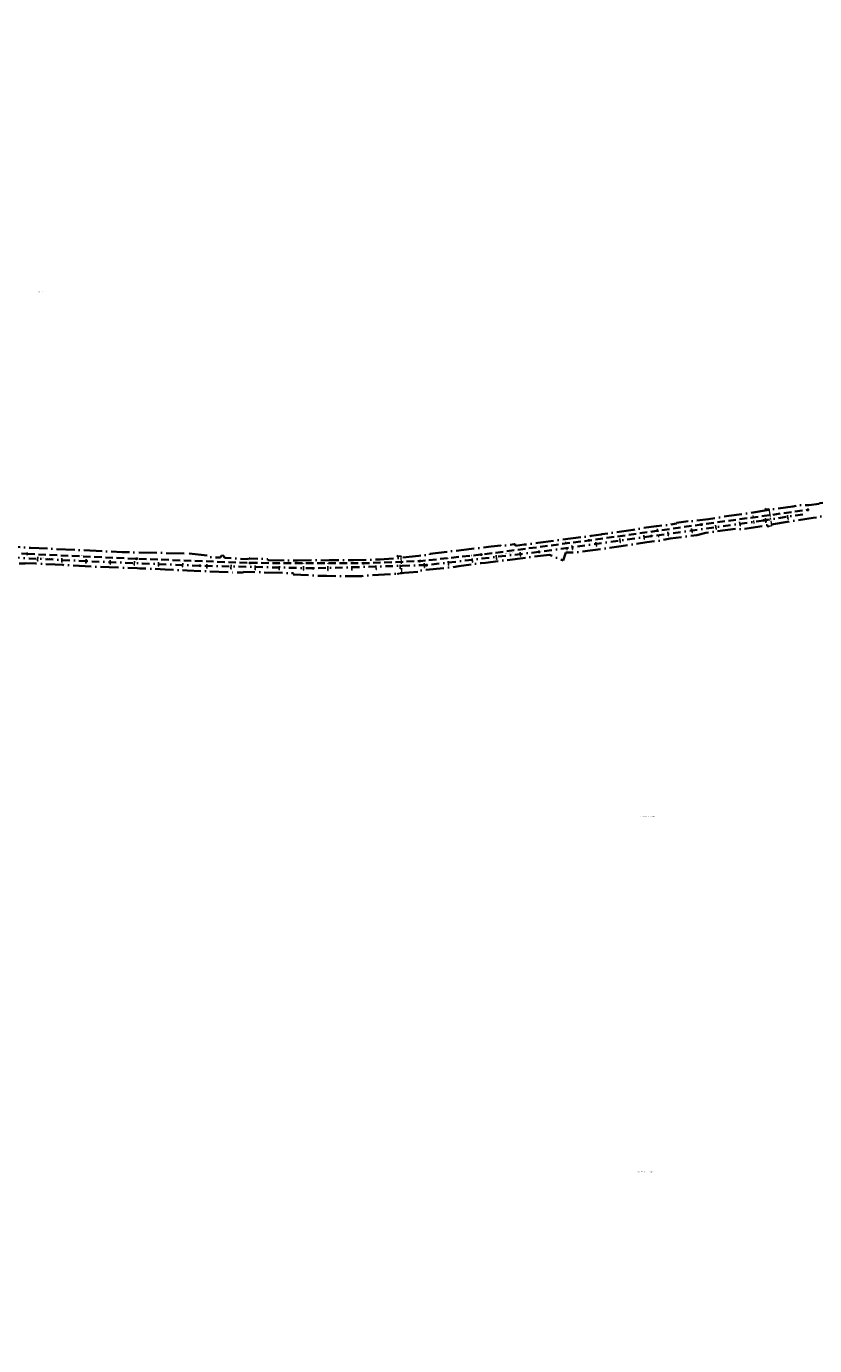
# Model space of a CAD drawing. Header units: metres. Extents: x 0 to 137602, y 0 to 467030.
# Tile 6 of 23: x 133835 to 134356, y 466000 to 466873. Entities that reach past the tile are written whole.
import ezdxf
from ezdxf import colors
from ezdxf.entities.mleader import LeaderData, LeaderLine
from ezdxf.enums import TextEntityAlignment as Align
from ezdxf.math import Vec2, Vec3

# ---------------------------------------------------------------- set-up
doc = ezdxf.new("R2010")
doc.units = ezdxf.units.M
for name, pattern in [('RI-HWA', [7.4, 5, -2.4]), ('RI-HWA_KOLKAANSLUITING', [4.3, 2.5, -1.8]), ('RI-VWA', [11, 5, -3, 0, -3]), ('XX-CENTER', [8, 5, -1, 1, -1]), ('XX-HIDDEN', [4, 2, -2]), ('XX-PROJECTGRENS', [18, 12, -3, 0, -3])]:
    doc.linetypes.add(name, pattern=pattern)
for name, color, linetype, lineweight in [('N-WE-KG-GRENS_PROJECT-G', 7, 'XX-PROJECTGRENS', 35), ('N-WE-KL-ET_LS_OV_LICHTMAST-S', 190, 'Continuous', 25), ('N-WE-OG-BEBOUWING_STRAATNAAM-T25', 7, 'Continuous', 25), ('N-WE-VH-VERHARDING-T18', 10, 'Continuous', 18), ('X-XX-AL-VERWIJZING-S', 7, 'Continuous', 25), ('X-XX-AL-VERWIJZING_DOORSNEDE-G', 7, 'XX-CENTER', 18)]:
    doc.layers.add(name, color=color, linetype=linetype, lineweight=lineweight)
for name, color, linetype, lineweight, true_color in [('N-WE-RI-HWA_KOLKAANSLUITING-G', 150, 'RI-HWA_KOLKAANSLUITING', 25, 0x007fff), ('N-WE-RI-HWA_RIOOLPUT_INSPECTIEPUT_BETON-S', 150, 'Continuous', 25, 0x007fff), ('N-WE-RI-HWA_STROOMRICHTING-S', 150, 'Continuous', 25, 0x007fff), ('N-WE-RI-HWA_TRANSPORTLEIDING-G', 150, 'RI-HWA', 35, 0x007fff), ('N-WE-RI-VWA-G', 20, 'RI-VWA', 35, 0xff3f00), ('N-WE-RI-VWA_RIOOLPUT_INSPECTIEPUT-S', 20, 'Continuous', 25, 0xff3f00), ('N-WE-RI-VWA_STROOMRICHTING-S', 20, 'Continuous', 25, 0xff3f00), ('N-WE-VH-HELLINGBAAN-G', 30, 'XX-HIDDEN', 18, 0xff7f00)]:
    doc.layers.add(name, color=color, linetype=linetype, lineweight=lineweight, true_color=true_color)
doc.layers.add('X-XX-AL-HULPLIJN-G', color=30, linetype='Continuous', lineweight=18, plot=False)
doc.styles.add('NLCS-ISO', font='NLCS-ISO.ttf')
doc.styles.add('NLCS-ISO-M200-T18', font='NLCS-ISO.ttf', dxfattribs={"height": 0.36})
doc.styles.add('NLCS-ISO-M200-T25', font='NLCS-ISO.ttf', dxfattribs={"height": 0.5})

# ---------------------------------------------------------------- blocks, each defined once
blk = doc.blocks.new('SAL-VERWIJZING_DOORSNEDE_LINKS-SO')
for p, q in [((-9, 2), (-14, 0)), ((-14, 0), (-9, -2)), ((-9, -2), (-9, 2)), ((0, 0), (-9, 0))]:
    blk.add_line(p, q)
at = {"lineweight": 50, "style": 'NLCS-ISO'}
blk.add_attdef('...', text='', height=5, dxfattribs=at).set_placement((0, 0.5), align=Align.MIDDLE_LEFT)
blk = doc.blocks.new('N-SRI-PUT_BETON-SO')
blk.add_hatch(color=256).paths.add_polyline_path([(1.4, 1.4, 0.664858), (-2, 0), (-2, 0, 0.196534), (-1.4, -1.4)])
at = {"lineweight": -3, "flags": 128}
blk.add_lwpolyline([(2, -2), (2, 2), (-2, 2), (-2, -2)], close=True, dxfattribs=at)
at = {"lineweight": -3}
blk.add_circle((0, 0), 2, dxfattribs=at)
blk = doc.blocks.new('*U378')
at = {"ltscale": 0.1, "char_height": 1.8, "style": 'NLCS-ISO'}
for s, insert, attachment_point in [('-2.46', (-178, 0.6), 7), ('%%C600', (0, 1.2), 8), ('-2.46', (178, 0.6), 9)]:
    blk.add_mtext_dynamic_manual_height_columns(s, width=10.634, gutter_width=1.8, heights=[0], dxfattribs=dict(at, insert=insert, attachment_point=attachment_point))
blk = doc.blocks.new('*U379')
at = {"ltscale": 0.1, "char_height": 1.8, "style": 'NLCS-ISO'}
for s, insert, attachment_point in [('-2.46', (-184.2, 0.6), 7), ('%%C600', (0, 1.2), 8), ('-2.46', (184.2, 0.6), 9)]:
    blk.add_mtext_dynamic_manual_height_columns(s, width=10.634, gutter_width=1.8, heights=[0], dxfattribs=dict(at, insert=insert, attachment_point=attachment_point))
blk = doc.blocks.new('*U380')
at = {"ltscale": 0.1, "char_height": 1.8, "style": 'NLCS-ISO'}
for s, insert, attachment_point in [('-2.46', (-184.2, 0.6), 7), ('%%C600', (0, 1.2), 8), ('-2.46', (183.1, 0.6), 9)]:
    blk.add_mtext_dynamic_manual_height_columns(s, width=10.634, gutter_width=1.8, heights=[0], dxfattribs=dict(at, insert=insert, attachment_point=attachment_point))
blk = doc.blocks.new('*U381')
at = {"ltscale": 0.1, "char_height": 1.8, "style": 'NLCS-ISO'}
for s, insert, attachment_point in [('-2.46', (-89.4, 0.6), 7), ('%%C600', (0, 1.2), 8), ('-2.46', (89.4, 0.6), 9)]:
    blk.add_mtext_dynamic_manual_height_columns(s, width=10.634, gutter_width=1.8, heights=[0], dxfattribs=dict(at, insert=insert, attachment_point=attachment_point))
blk = doc.blocks.new('*U170')
at = {"ltscale": 0.1}
blk.add_hatch(color=256, dxfattribs=at).paths.add_polyline_path([(2.5, 0), (-2.5, -0.8), (-2.5, 0.8)])
at = {"ltscale": 0.1, "flags": 128}
blk.add_lwpolyline([(2.5, 0), (-2.5, -0.8), (-2.5, 0.8)], close=True, dxfattribs=at)
at = {"ltscale": 0.1, "style": 'NLCS-ISO'}
for tag, p in [('BOBL', (-56.5, 0)), ('MAT', (-1, 0.5))]:
    blk.add_attdef(tag, text='', height=1.8, dxfattribs=at).set_placement(p, align=Align.BOTTOM_RIGHT)
for tag, p in [('DIA', (1, 0.5)), ('BOBR', (56.8, 0))]:
    blk.add_attdef(tag, text='', height=1.8, dxfattribs=at).set_placement(p, align=Align.BOTTOM_LEFT)
blk.add_attdef('JVA', text='', height=1.8, dxfattribs=at).set_placement((0, -1), align=Align.TOP_CENTER)
blk = doc.blocks.new('*U175')
at = {"ltscale": 0.1}
blk.add_hatch(color=256, dxfattribs=at).paths.add_polyline_path([(2.5, 0), (-2.5, -0.8), (-2.5, 0.8)])
at = {"ltscale": 0.1, "flags": 128}
blk.add_lwpolyline([(2.5, 0), (-2.5, -0.8), (-2.5, 0.8)], close=True, dxfattribs=at)
at = {"ltscale": 0.1, "style": 'NLCS-ISO'}
for tag, p in [('BOBL', (-179.7, 0)), ('MAT', (-1, 0.5))]:
    blk.add_attdef(tag, text='', height=1.8, dxfattribs=at).set_placement(p, align=Align.BOTTOM_RIGHT)
for tag, p in [('DIA', (1, 0.5)), ('BOBR', (178.2, 0))]:
    blk.add_attdef(tag, text='', height=1.8, dxfattribs=at).set_placement(p, align=Align.BOTTOM_LEFT)
blk.add_attdef('JVA', text='', height=1.8, dxfattribs=at).set_placement((0, -1), align=Align.TOP_CENTER)
blk = doc.blocks.new('*U177')
at = {"ltscale": 0.1}
blk.add_hatch(color=256, dxfattribs=at).paths.add_polyline_path([(2.5, 0), (-2.5, -0.8), (-2.5, 0.8)])
at = {"ltscale": 0.1, "flags": 128}
blk.add_lwpolyline([(2.5, 0), (-2.5, -0.8), (-2.5, 0.8)], close=True, dxfattribs=at)
at = {"ltscale": 0.1, "style": 'NLCS-ISO'}
for tag, p in [('BOBL', (-178.8, 0)), ('MAT', (-1, 0.5))]:
    blk.add_attdef(tag, text='', height=1.8, dxfattribs=at).set_placement(p, align=Align.BOTTOM_RIGHT)
for tag, p in [('DIA', (1, 0.5)), ('BOBR', (179.1, 0))]:
    blk.add_attdef(tag, text='', height=1.8, dxfattribs=at).set_placement(p, align=Align.BOTTOM_LEFT)
blk.add_attdef('JVA', text='', height=1.8, dxfattribs=at).set_placement((0, -1), align=Align.TOP_CENTER)
blk = doc.blocks.new('*U236')
at = {"layer": 'X-XX-AL-HULPLIJN-G', "color": 6, "linetype": 'XX-HIDDEN'}
blk.add_lwpolyline([(0.01, -2.9), (0.01, 2.6)], dxfattribs=at)
blk = doc.blocks.new('*U237')
at = {"layer": 'N-WE-KL-ET_LS_OV_LICHTMAST-S', "color": 0, "linetype": 'ByBlock', "lineweight": -2, "transparency": 16777216}
for p, rotation in [((134315.51, 466546.73), 7.978151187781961), ((134191.73, 466529.27), 7.821469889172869)]:
    blk.add_blockref('*U236', p, dxfattribs=dict(at, rotation=rotation))

msp = doc.modelspace()

# ---------------------------------------------------------------- linework, layer by layer
at = {"layer": 'N-WE-KG-GRENS_PROJECT-G', "flags": 128}
msp.add_lwpolyline([(133942.152, 466524.013), (133955.533, 466522.507), (133956.145, 466521.626), (133962.811, 466521.355), (133963.543, 466522.67), (133965.054, 466522.563), (133965.551, 466521.193), (133981.5, 466520.334), (133981.565, 466520.896), (133982.028, 466520.86), (133994.134, 466520.33), (133994.151, 466519.671), (134009.067, 466519.478), (134013.911, 466519.512), (134027.732, 466519.636), (134028.693, 466519.554), (134034.796, 466519.611), (134050.86, 466519.659), (134068.501, 466520.152), (134071.254, 466520.237), (134077.26, 466520.692), (134094.041, 466522.635), (134101.385, 466523.282), (134101.428, 466523.91), (134128.995, 466527.092), (134141.938, 466528.627), (134148.421, 466529.392), (134148.476, 466529.087), (134157.108, 466530.24), (134157.762, 466530.339), (134157.953, 466529.076), (134163.706, 466529.946), (134172.69, 466531.055), (134201.838, 466535.069), (134202.197, 466534.878), (134203.304, 466535.042), (134208.161, 466535.722), (134214.682, 466536.673), (134215.15, 466536.846), (134235.766, 466539.754), (134239.587, 466540.449), (134251.117, 466542.218), (134251.536, 466542.09), (134264.479, 466543.833), (134264.487, 466544.317), (134273.56, 466545.641), (134273.608, 466545.287), (134285.679, 466546.863), (134299.118, 466548.971), (134309.192, 466550.345), (134329.805, 466553.659), (134341.526, 466555.206), (134346.97, 466556.112), (134351.977, 466556.025), (134358.949, 466556.887), (134359.186, 466557.313), (134365.426, 466557.917), (134389.225, 466560.758), (134395.395, 466561.519), (134400.633, 466562.019), (134418.638, 466563.907), (134426.404, 466566.343), (134432.472, 466567.14), (134437.532, 466567.422), (134444.848, 466568.25), (134448.277, 466568.388), (134484.594, 466572.762), (134486.539, 466572.966), (134490.599, 466573.546), (134498.499, 466574.536), (134514.318, 466576.701), (134542.397, 466581.367), (134546.702, 466582.122), (134551.593, 466582.441), (134551.871, 466583.179), (134557.906, 466584.406), (134558.276, 466584.115), (134567.36, 466586.004), (134582.717, 466588.715), (134583.108, 466588.972), (134590.444, 466590.398), (134630.038, 466598.271), (134633.264, 466598.923), (134632.087, 466604.993), (134646.051, 466607.537), (134647.414, 466607.429), (134666.972, 466611.405), (134675.342, 466617.463), (134674.819, 466607.593), (134696.995, 466610.537), (134702.172, 466611.327), (134706.525, 466612.071), (134709.085, 466612.323), (134712.087, 466612.776), (134715, 466613.203), (134716.349, 466613.229), (134723.364, 466613.968), (134738.981, 466616.639), (134746.062, 466617.28), (134746.09, 466616.641), (134760.121, 466618.861), (134759.993, 466619.829), (134768.446, 466621.137), (134784.615, 466623.738), (134787.541, 466625.072), (134796.772, 466626.479), (134796.899, 466625.715), (134813.878, 466628.545), (134820.226, 466629.584), (134847.68, 466634.234), (134881.79, 466639.204), (134881.926, 466639.532), (134884.43, 466640.009), (134893.797, 466641.711), (134903.085, 466643.328), (134904.138, 466643.527), (134920.265, 466646.374), (134921.332, 466646.578), (134937.367, 466649.518), (134938.501, 466649.708), (134961.555, 466654.096), (134967.764, 466655.262), (134974.722, 466656.563), (134984.23, 466658.491), (134992.023, 466659.998), (134995.809, 466660.766), (135000.442, 466661.693), (135009.695, 466663.648), (135010.659, 466663.869), (135018.832, 466665.618), (135021.92, 466666.314), (135034.093, 466668.943), (135034.161, 466668.769), (135043.8, 466670.832), (135059.084, 466674.02), (135068.771, 466676.078), (135083.089, 466679.034), (135091.902, 466680.993), (135097.488, 466682.166), (135104.831, 466683.651), (135116.534, 466686.231), (135119.892, 466686.792), (135126.3, 466688.013), (135127.347, 466688.196), (135130.448, 466688.891), (135135.602, 466689.887), (135140.19, 466691.518), (135166.592, 466696.94), (135182.368, 466700.724), (135201.902, 466704.748), (135203.941, 466705.082), (135209.867, 466705.957), (135217.801, 466707.782), (135228.821, 466709.933), (135242.391, 466712.598), (135277.698, 466719.723), (135279.457, 466720.111), (135279.55, 466721.578), (135288.178, 466723.073), (135350.963, 466735.305), (135501.986, 466763.685), (135501.162, 466761.839), (135525.132, 466766.833), (135533.639, 466768.672), (135569.042, 466775.188), (135582.767, 466777.378), (135584.022, 466777.634), (135585.675, 466776.264, 0.0191796), (135652.451, 466792.01), (135652.891, 466793.457), (135660.981, 466795.919), (135661.574, 466796.074), (135664.481, 466796.836), (135665.946, 466796.651), (135673.558, 466799.328), (135680.977, 466801.739), (135687.276, 466804.201), (135692.547, 466806.295), (135705.432, 466809.743), (135712.094, 466810.706), (135728.145, 466817.035), (135760.285, 466825.832), (135773.458, 466829.179), (135789.116, 466834.08), (135813.029, 466842.892), (135823.352, 466846.718), (135839.426, 466852.91), (135860.96, 466860.89), (135867.928, 466863.26), (135895.199, 466872.784), (135899.312, 466861.8), (135873.359, 466852.082), (135873.188, 466848.843), (135867.814, 466846.669), (135856.104, 466842.036), (135847.253, 466838.505), (135830.033, 466832.514), (135818.854, 466828.652), (135812.865, 466826.949), (135808.959, 466825.804), (135805.053, 466824.658), (135770.731, 466814.307), (135766.971, 466812.016), (135761.879, 466808.079), (135757.591, 466807.133), (135743.839, 466803.566), (135724.075, 466798.35), (135721.275, 466798.229), (135720.422, 466801.401), (135715.133, 466799.834), (135698.553, 466794.754), (135698.279, 466793.693), (135686.038, 466790.352), (135686.038, 466789.248), (135686.038, 466787.562), (135681.985, 466786.092), (135677.719, 466785.319), (135623.458, 466770.711), (135607.41, 466767.662), (135584.355, 466763.142), (135577.091, 466761.475), (135570.47, 466760.803), (135524.714, 466753.103), (135522.642, 466752.878), (135515.666, 466751.661), (135498.388, 466748.218), (135460.498, 466741.759), (135438.515, 466737.953), (135402.134, 466731.048), (135401.842, 466732.671), (135396.111, 466731.637), (135390.927, 466730.659), (135374.008, 466727.423), (135342.463, 466720.896), (135337.831, 466720.249), (135332.781, 466719.412), (135316.41, 466716.549), (135312.764, 466716.512), (135301.04, 466714.003), (135296.667, 466713.077), (135288.078, 466711.338), (135288.031, 466710.414), (135288.066, 466708.643), (135283.612, 466707.738), (135244.114, 466700.084), (135242.59, 466702.114), (135218.779, 466697.088), (135216.4, 466696.736), (135207.126, 466694.996), (135197.842, 466693.22), (135196.987, 466690.777), (135188.214, 466689.009), (135186.218, 466690.919), (135157.953, 466685.339), (135157.545, 466682.623), (135152.388, 466681.564), (135151.517, 466683.806), (135135.729, 466680.62), (135134.464, 466677.149), (135128.184, 466675.854), (135125.788, 466678.571), (135109.606, 466675.114), (135107.871, 466673.543), (135107.871, 466672.134), (135099.469, 466670.442), (135080.265, 466666.625), (135079.406, 466666.151), (135069.61, 466664.202), (135057.638, 466661.759), (135035.803, 466657.155), (135033.723, 466658.689), (135013.618, 466654.679), (135014.198, 466652.086), (135012.612, 466651.731), (135012.176, 466654.16), (134999.525, 466651.581), (134981.058, 466648.065), (134978.74, 466647.609), (134978.586, 466647.723), (134973.29, 466646.777), (134967.912, 466645.754), (134966.071, 466645.409), (134952.75, 466642.776), (134952.592, 466643.577), (134951.246, 466643.315), (134944.955, 466642.097), (134940.872, 466641.345), (134939.907, 466640.789), (134925.329, 466637.906), (134925.171, 466637.877), (134925.333, 466636.966), (134925.553, 466635.733), (134922.159, 466635.157), (134921.983, 466636.201), (134920.712, 466635.973), (134906.644, 466633.431), (134906.509, 466633.768), (134899.927, 466632.517), (134896.041, 466630.574), (134862.297, 466626.202), (134861.423, 466623.924), (134854.723, 466622.819), (134853.222, 466624.597), (134834.721, 466621.381), (134818.755, 466618.638), (134803.128, 466616.182), (134801.097, 466614.744), (134787.48, 466613.242), (134768.983, 466610.888), (134755.14, 466609.258), (134754.957, 466609.237), (134754.786, 466610.217), (134731.872, 466606.359), (134713.4, 466603.055), (134699.607, 466600.717), (134685.428, 466598.156), (134675.878, 466596.194), (134672.276, 466595.656), (134668.91, 466595.016), (134645.926, 466591.058), (134638.577, 466590.001), (134611.474, 466584.899), (134601.717, 466583.131), (134600.6, 466582.901), (134592.762, 466581.44), (134575.118, 466578.109), (134569.726, 466577.127), (134558.057, 466574.923), (134547.369, 466573.132), (134538.23, 466571.522), (134531.355, 466570.551), (134524.272, 466569.346), (134519.026, 466568.326), (134515.39, 466567.719), (134505.384, 466563.341), (134500.986, 466562.643), (134495.881, 466561.909), (134495.823, 466562.312), (134492.204, 466563.642), (134484.398, 466562.518), (134478.905, 466561.786), (134469.843, 466560.533), (134464.536, 466559.742), (134456.919, 466558.745), (134448.033, 466557.687), (134433.208, 466556.61), (134412.104, 466554.577), (134407.553, 466554.101), (134387.467, 466551.741), (134381.785, 466550.955), (134364.962, 466548.659), (134360.191, 466548.481), (134354.944, 466547.628), (134324.113, 466542.837), (134319.685, 466541.923), (134312.466, 466540.844), (134307.061, 466539.9), (134305.527, 466540.739), (134283.993, 466537.831), (134278.004, 466536.268), (134260.392, 466533.941), (134253.899, 466532.65), (134244.867, 466531.618), (134227.961, 466528.835), (134196.876, 466524.748), (134191.294, 466524.652), (134189.441, 466519.487), (134180.543, 466523.251), (134138.079, 466517.961), (134135.279, 466517.668), (134120.646, 466515.791), (134115.858, 466514.998), (134094.415, 466512.788), (134094.483, 466512.133), (134077.905, 466510.692), (134056.132, 466509.19), (134043.898, 466509.02), (134033.049, 466509.242), (134023.923, 466509.529), (134011.048, 466510.262), (134011.12, 466510.989), (133978.031, 466511.971), (133977.492, 466511.386), (133976.525, 466511.415), (133970.93, 466511.61), (133940.859, 466512.853), (133936.339, 466513.04), (133926.354, 466513.566), (133918.767, 466513.929), (133914.845, 466514.016), (133909.555, 466514.279), (133907.78, 466514.373), (133898.183, 466514.701), (133889.291, 466514.99), (133877.411, 466515.387), (133865.169, 466516.189), (133858.598, 466516.511), (133853.557, 466516.784), (133840.824, 466517.534), (133833.647, 466517.757), (133833.706, 466517.421), (133832.853, 466517.458), (133826.979, 466517.575), (133808.076, 466518.296), (133803.308, 466518.179), (133802.56, 466518.555), (133780.072, 466520.153), (133779.6, 466519.291), (133774.066, 466519.538), (133773.735, 466520.559), (133740.527, 466522.642), (133713.376, 466524.159), (133705.703, 466524.636), (133705.709, 466526.266), (133685.059, 466527.583), (133660.563, 466529.253), (133639.129, 466529.346), (133622.453, 466530.286), (133616.388, 466530.543), (133614.494, 466530.624), (133604.393, 466531.597), (133597.464, 466531.465), (133574.3, 466531.955), (133566.695, 466531.543), (133561.32, 466531.616), (133554.142, 466531.627), (133545.309, 466531.719), (133535.509, 466531.795), (133530.483, 466531.897), (133499.098, 466532.845), (133498.91, 466530.624), (133497.604, 466522.359), (133448.566, 466524.379), (133448.421, 466522.59), (133414.567, 466524.034), (133414.497, 466533.241), (133401.904, 466533.723), (133353.812, 466535.745), (133352.26, 466536.139), (133333.107, 466536.524), (133333.343, 466545.829), (133369.152, 466544.714), (133381.325, 466544.396), (133400.699, 466543.637), (133404.005, 466543.551), (133435.456, 466542.61), (133435.456, 466542.277), (133451.526, 466541.628), (133467.883, 466541.235), (133477.659, 466542.034), (133509.103, 466541.442), (133515.138, 466541.284), (133519.939, 466540.992), (133525.525, 466540.798), (133532.518, 466540.097), (133548.147, 466539.778), (133548.297, 466540.601), (133555.22, 466540.722), (133564.265, 466540.558), (133565.06, 466540.188), (133570.074, 466540.025), (133574.07, 466539.875), (133576.623, 466539.795), (133577.163, 466540.007), (133601.21, 466539.677), (133602.809, 466541.635), (133610.483, 466541.448), (133611.878, 466539.353), (133618.8, 466539.154), (133622.331, 466538.943), (133622.362, 466539.485), (133627.247, 466539.274), (133627.305, 466538.709), (133642.487, 466537.733), (133654.92, 466537.235), (133674.71, 466536.649), (133674.766, 466536.962), (133682.638, 466536.639), (133685.084, 466535.631), (133701.924, 466534.36), (133703.6, 466534.856), (133708.504, 466534.396), (133731.895, 466532.391), (133737.992, 466531.942), (133749.854, 466530.901), (133752.15, 466530.77), (133756.921, 466530.655), (133767.535, 466530.109), (133779.853, 466530.016), (133787.77, 466529.934), (133810.905, 466528.967), (133832.384, 466528.238), (133837.192, 466527.837), (133897.841, 466525.036)], format="xyb", close=True, dxfattribs=at)
at = {"layer": 'N-WE-RI-HWA_KOLKAANSLUITING-G'}
for points in [[(134306.543, 466542.618), (134306.01, 466546.711)], [(134323.753, 466545.028), (134323.145, 466549.077)], [(134338.233, 466547.059), (134337.709, 466551.085)], [(134338.233, 466547.059), (134338.241, 466547), (134338.245, 466546.97), (134338.315, 466546.916)], [(134338.315, 466546.916), (134338.363, 466546.879), (134338.387, 466546.861), (134338.475, 466546.872)], [(134243.162, 466533.735), (134242.63, 466537.823)], [(134259.008, 466535.956), (134258.472, 466540.068)], [(134274.853, 466538.176), (134274.314, 466542.313)], [(134274.853, 466538.176), (134274.86, 466538.117), (134274.864, 466538.087), (134274.935, 466538.033)], [(134274.935, 466538.033), (134274.982, 466537.996), (134275.006, 466537.978), (134275.094, 466537.989)], [(134290.698, 466540.397), (134290.16, 466544.524)], [(134290.698, 466540.397), (134290.706, 466540.338), (134290.71, 466540.308), (134290.78, 466540.254)], [(134290.78, 466540.254), (134290.828, 466540.217), (134290.851, 466540.199), (134290.94, 466540.21)], [(134306.543, 466542.618), (134306.551, 466542.558), (134306.555, 466542.529), (134306.625, 466542.474)], [(134306.625, 466542.474), (134306.673, 466542.438), (134306.697, 466542.419), (134306.785, 466542.431)], [(134323.572, 466544.782), (134323.076, 466544.714)], [(134323.713, 466544.868), (134323.678, 466544.82), (134323.66, 466544.796), (134323.572, 466544.782)], [(134323.753, 466545.028), (134323.762, 466544.969), (134323.766, 466544.939), (134323.713, 466544.868)], [(134195.644, 466526.955), (134195.096, 466531.209)], [(134211.486, 466529.193), (134210.931, 466533.331)], [(134211.486, 466529.193), (134211.494, 466529.133), (134211.498, 466529.103), (134211.569, 466529.049)], [(134211.569, 466529.049), (134211.616, 466529.013), (134211.64, 466528.995), (134211.728, 466529.007)], [(134227.317, 466531.514), (134226.788, 466535.578)], [(134227.317, 466531.514), (134227.325, 466531.455), (134227.329, 466531.425), (134227.399, 466531.371)], [(134227.399, 466531.371), (134227.447, 466531.334), (134227.471, 466531.316), (134227.559, 466531.327)], [(134243.162, 466533.735), (134243.17, 466533.675), (134243.174, 466533.646), (134243.245, 466533.591)], [(134243.245, 466533.591), (134243.292, 466533.555), (134243.316, 466533.536), (134243.404, 466533.548)], [(134259.008, 466535.956), (134259.015, 466535.896), (134259.019, 466535.866), (134259.09, 466535.812)], [(134259.09, 466535.812), (134259.137, 466535.775), (134259.161, 466535.757), (134259.249, 466535.769)], [(133841.952, 466519.304), (133842.153, 466523.512)], [(133857.934, 466518.558), (133858.128, 466522.808)], [(133873.918, 466517.843), (133874.104, 466522.104)], [(133889.903, 466517.161), (133890.079, 466521.401)], [(133905.889, 466516.51), (133906.055, 466520.697)], [(133921.877, 466515.892), (133922.035, 466520.09)], [(134113.685, 466516.574), (134113.22, 466521.021)], [(134129.575, 466518.407), (134129.027, 466522.703)], [(134145.448, 466520.422), (134144.935, 466524.633)], [(134145.448, 466520.422), (134145.455, 466520.363), (134145.459, 466520.333), (134145.529, 466520.278)], [(134145.529, 466520.278), (134145.576, 466520.241), (134145.6, 466520.222), (134145.688, 466520.233)], [(134161.325, 466522.396), (134160.776, 466526.71)], [(134161.325, 466522.396), (134161.332, 466522.337), (134161.336, 466522.307), (134161.406, 466522.253)], [(134161.406, 466522.253), (134161.454, 466522.216), (134161.477, 466522.197), (134161.566, 466522.209)], [(134195.644, 466526.955), (134195.652, 466526.896), (134195.656, 466526.866), (134195.726, 466526.812)], [(134195.726, 466526.812), (134195.774, 466526.775), (134195.797, 466526.757), (134195.886, 466526.768)], [(133841.952, 466519.304), (133841.949, 466519.244), (133841.948, 466519.214), (133842.008, 466519.148)], [(133842.008, 466519.148), (133842.048, 466519.104), (133842.068, 466519.082), (133842.157, 466519.078)], [(133857.934, 466518.558), (133857.932, 466518.498), (133857.93, 466518.468), (133857.99, 466518.402)], [(133857.99, 466518.402), (133858.031, 466518.358), (133858.051, 466518.335), (133858.14, 466518.331)], [(133873.918, 466517.843), (133873.915, 466517.783), (133873.914, 466517.753), (133873.974, 466517.688)], [(133873.974, 466517.688), (133874.015, 466517.643), (133874.035, 466517.621), (133874.124, 466517.617)], [(133889.903, 466517.161), (133889.9, 466517.101), (133889.899, 466517.071), (133889.959, 466517.005)], [(133889.959, 466517.005), (133890, 466516.961), (133890.02, 466516.939), (133890.109, 466516.935)], [(133905.889, 466516.51), (133905.887, 466516.45), (133905.886, 466516.42), (133905.946, 466516.355)], [(133905.946, 466516.355), (133905.987, 466516.311), (133906.007, 466516.289), (133906.096, 466516.285)], [(133921.877, 466515.892), (133921.875, 466515.832), (133921.873, 466515.802), (133921.934, 466515.737)], [(133921.934, 466515.737), (133921.975, 466515.693), (133921.995, 466515.671), (133922.084, 466515.667)], [(133937.866, 466515.306), (133937.863, 466515.246), (133937.862, 466515.216), (133937.923, 466515.15)], [(133937.866, 466515.306), (133938.015, 466519.492)], [(133937.923, 466515.15), (133937.964, 466515.107), (133937.984, 466515.085), (133938.073, 466515.081)], [(133953.852, 466514.611), (133953.849, 466514.551), (133953.848, 466514.521), (133953.908, 466514.455)], [(133953.852, 466514.611), (133954.031, 466518.894)], [(133953.908, 466514.455), (133953.949, 466514.411), (133953.969, 466514.389), (133954.058, 466514.385)], [(133969.838, 466514.012), (133969.836, 466513.952), (133969.835, 466513.922), (133969.896, 466513.857)], [(133969.838, 466514.012), (133969.977, 466518.298)], [(133969.896, 466513.857), (133969.937, 466513.813), (133969.958, 466513.791), (133970.047, 466513.788)], [(133985.83, 466513.565), (133985.829, 466513.505), (133985.828, 466513.475), (133985.889, 466513.411)], [(133985.83, 466513.565), (133985.928, 466517.822)], [(133985.889, 466513.411), (133985.931, 466513.367), (133985.952, 466513.345), (133986.041, 466513.343)], [(134001.825, 466513.27), (134001.824, 466513.21), (134001.824, 466513.18), (134001.886, 466513.117)], [(134001.825, 466513.27), (134001.886, 466517.775)], [(134001.886, 466513.117), (134001.928, 466513.074), (134001.949, 466513.052), (134002.038, 466513.051)], [(134017.822, 466513.128), (134017.84, 466517.729)], [(134017.822, 466513.128), (134017.822, 466513.068), (134017.822, 466513.038), (134017.885, 466512.975)], [(134017.885, 466512.975), (134017.927, 466512.932), (134017.948, 466512.911), (134018.037, 466512.911)], [(134033.82, 466513.138), (134033.795, 466517.683)], [(134033.82, 466513.138), (134033.821, 466513.078), (134033.821, 466513.048), (134033.884, 466512.985)], [(134033.884, 466512.985), (134033.927, 466512.943), (134033.948, 466512.922), (134034.037, 466512.923)], [(134049.817, 466513.3), (134049.752, 466517.637)], [(134049.817, 466513.3), (134049.818, 466513.24), (134049.819, 466513.21), (134049.883, 466513.148)], [(134049.883, 466513.148), (134049.926, 466513.106), (134049.947, 466513.085), (134050.036, 466513.087)], [(134065.812, 466513.615), (134065.705, 466517.937)], [(134065.812, 466513.615), (134065.814, 466513.555), (134065.814, 466513.525), (134065.879, 466513.463)], [(134065.879, 466513.463), (134065.922, 466513.422), (134065.944, 466513.401), (134066.033, 466513.403)], [(134081.803, 466514.081), (134081.65, 466518.557)], [(134081.803, 466514.081), (134081.805, 466514.021), (134081.806, 466513.991), (134081.871, 466513.93)], [(134081.871, 466513.93), (134081.915, 466513.89), (134081.937, 466513.869), (134082.026, 466513.872)], [(134097.758, 466515.101), (134097.412, 466519.339)], [(134097.758, 466515.101), (134097.763, 466515.041), (134097.766, 466515.012), (134097.834, 466514.954)], [(134097.834, 466514.954), (134097.879, 466514.915), (134097.902, 466514.896), (134097.991, 466514.903)], [(134113.685, 466516.574), (134113.691, 466516.514), (134113.695, 466516.484), (134113.764, 466516.428)], [(134113.764, 466516.428), (134113.81, 466516.39), (134113.834, 466516.371), (134113.922, 466516.381)], [(134129.575, 466518.407), (134129.582, 466518.347), (134129.586, 466518.317), (134129.656, 466518.263)], [(134129.656, 466518.263), (134129.704, 466518.226), (134129.727, 466518.208), (134129.816, 466518.219)]]:
    msp.add_lwpolyline(points, dxfattribs=at)
at = {"layer": 'N-WE-RI-HWA_TRANSPORTLEIDING-G', "flags": 128}
for points in [[(133982.442, 466517.832), (134057.436, 466517.615), (134094.909, 466519.072), (134135.318, 466523.373), (134206.556, 466532.711), (134280.814, 466543.234), (134351.388, 466552.973)], [(133835.066, 466523.824), (133907.496, 466520.633), (133982.442, 466517.832)]]:
    msp.add_lwpolyline(points, dxfattribs=at)
msp.add_lwpolyline([(133690.928, 466532.827), (133765.737, 466527.496), (133835.066, 466523.824, 0.002163)], format="xyb", dxfattribs=at)
at = {"layer": 'N-WE-RI-VWA-G'}
msp.add_lwpolyline([(134347.979, 466549.92), (134322.201, 466546.005), (134247.927, 466535.596), (134173.654, 466525.181), (134099.177, 466516.405), (134024.243, 466514.297), (133949.262, 466515.995), (133874.322, 466519.01), (133799.41, 466522.633), (133727.12, 466527.093), (133652.294, 466532.197), (133577.32, 466534.17), (133502.331, 466535.445), (133427.352, 466537.232), (133353.109, 466539.75)], dxfattribs=at)
at = {"layer": 'N-WE-VH-HELLINGBAAN-G'}
msp.add_line((134251.745, 466540.422), (134252.509, 466534.975), dxfattribs=at)
at = {"layer": 'X-XX-AL-VERWIJZING_DOORSNEDE-G'}
for points in [[(134325.672, 466553.609), (134327.244, 466542.392)], [(134082.246, 466522.355), (134082.644, 466510.782)]]:
    msp.add_lwpolyline(points, dxfattribs=at)

# ---------------------------------------------------------------- block references
at = {"layer": 'N-WE-KL-ET_LS_OV_LICHTMAST-S'}
msp.add_blockref('*U237', (0, 0), dxfattribs=at)
at = {"layer": 'N-WE-RI-HWA_RIOOLPUT_INSPECTIEPUT_BETON-S', "xscale": 0.2, "yscale": 0.2, "zscale": 0.2}
for p, rotation in [((134351.388, 466552.973), 7.098252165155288), ((134280.814, 466543.234), 7.9961963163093), ((134206.556, 466532.711), 8.124312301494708), ((133835.066, 466523.824), 357.3207612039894), ((133907.496, 466520.633), 357.8591151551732), ((134135.318, 466523.373), 7.507568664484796), ((133982.442, 466517.832), 358.5712604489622), ((134057.436, 466517.615), 2.226643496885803), ((134094.909, 466519.072), 5.958041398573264)]:
    msp.add_blockref('N-SRI-PUT_BETON-SO', p, dxfattribs=dict(at, rotation=rotation))
at = {"layer": 'N-WE-RI-HWA_STROOMRICHTING-S', "xscale": 0.2000000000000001, "yscale": 0.2000000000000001, "zscale": 0.2000000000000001}
for name, p, rotation in [('*U378', (133871.281, 466522.229), 357.4776147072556), ('*U379', (133944.969, 466519.232), 357.8591165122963), ('*U380', (134019.939, 466517.723), 359.8346282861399), ('*U381', (134076.172, 466518.344), 2.226643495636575)]:
    msp.add_blockref(name, p, dxfattribs=dict(at, rotation=rotation))
at = {"layer": 'N-WE-RI-VWA_RIOOLPUT_INSPECTIEPUT-S'}
for p, xscale, yscale, zscale, rotation in [((134322.201, 466546.005), 0.1999999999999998, 0.1999999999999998, 0.1999999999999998, 7.973071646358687), ((134247.927, 466535.596), 0.1999999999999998, 0.1999999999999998, 0.1999999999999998, 7.973071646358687), ((134173.654, 466525.181), 0.1999999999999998, 0.1999999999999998, 0.1999999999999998, 7.469622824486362), ((133874.322, 466519.01), 0.1999999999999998, 0.1999999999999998, 0.1999999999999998, 357.6913523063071), ((133949.262, 466515.995), 0.1999999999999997, 0.1999999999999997, 0.1999999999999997, 358.6973333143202), ((134024.243, 466514.297), 0.1999999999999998, 0.1999999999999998, 0.1999999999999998, 358.566774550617), ((134099.177, 466516.405), 0.1999999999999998, 0.1999999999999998, 0.1999999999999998, 4.750882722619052)]:
    msp.add_blockref('N-SRI-PUT_BETON-SO', p, dxfattribs=dict(at, xscale=xscale, yscale=yscale, zscale=zscale, rotation=rotation))
at = {"layer": 'N-WE-RI-VWA_STROOMRICHTING-S'}
ref = msp.add_blockref('*U177', (134285.064, 466540.8), dxfattribs=dict(at, xscale=0.2000000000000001, yscale=0.2000000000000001, zscale=0.2000000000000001, rotation=7.978151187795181))
ref.add_attrib('DIA', '%%C315', dxfattribs={"layer": '0', "ltscale": 0.1, "height": 0.36, "rotation": 7.978151, "style": 'NLCS-ISO'}).set_placement((134285.248, 466540.927), align=Align.BOTTOM_LEFT)
ref.add_attrib('BOBL', '-2.63', dxfattribs={"layer": '0', "ltscale": 0.1, "height": 0.36, "rotation": 7.978151, "style": 'NLCS-ISO'}).set_placement((134249.645, 466535.836), align=Align.BOTTOM_RIGHT)
ref.add_attrib('BOBR', '-2.65', dxfattribs={"layer": '0', "ltscale": 0.1, "height": 0.36, "rotation": 7.978151, "style": 'NLCS-ISO'}).set_placement((134320.531, 466545.771), align=Align.BOTTOM_LEFT)
ref = msp.add_blockref('*U170', (134335.09, 466547.963), dxfattribs=dict(at, xscale=0.2000000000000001, yscale=0.2000000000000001, zscale=0.2000000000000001, rotation=8.635977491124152))
ref.add_attrib('DIA', '%%C315', dxfattribs={"layer": '0', "ltscale": 0.1, "height": 0.36, "rotation": 8.635977, "style": 'NLCS-ISO'}).set_placement((134335.273, 466548.092), align=Align.BOTTOM_LEFT)
ref.add_attrib('BOBL', '-2.65', dxfattribs={"layer": '0', "ltscale": 0.1, "height": 0.36, "rotation": 8.635977, "style": 'NLCS-ISO'}).set_placement((134323.916, 466546.266), align=Align.BOTTOM_RIGHT)
ref.add_attrib('BOBR', '-2.66', dxfattribs={"layer": '0', "ltscale": 0.1, "height": 0.36, "rotation": 8.635977, "style": 'NLCS-ISO'}).set_placement((134346.312, 466549.667), align=Align.BOTTOM_LEFT)
ref = msp.add_blockref('*U175', (134210.954, 466530.411), dxfattribs=dict(at, xscale=0.2000000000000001, yscale=0.2000000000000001, zscale=0.2000000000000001, rotation=7.981653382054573))
ref.add_attrib('DIA', '%%C315', dxfattribs={"layer": '0', "ltscale": 0.1, "height": 0.36, "rotation": 7.981653, "style": 'NLCS-ISO'}).set_placement((134211.138, 466530.538), align=Align.BOTTOM_LEFT)
ref.add_attrib('BOBL', '-2.60', dxfattribs={"layer": '0', "ltscale": 0.1, "height": 0.36, "rotation": 7.981653, "style": 'NLCS-ISO'}).set_placement((134175.37, 466525.422), align=Align.BOTTOM_RIGHT)
ref.add_attrib('BOBR', '-2.63', dxfattribs={"layer": '0', "ltscale": 0.1, "height": 0.36, "rotation": 7.981653, "style": 'NLCS-ISO'}).set_placement((134246.255, 466535.361), align=Align.BOTTOM_LEFT)
ref = msp.add_blockref('*U175', (133837.033, 466520.813), dxfattribs=dict(at, xscale=0.2000000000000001, yscale=0.2000000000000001, zscale=0.2000000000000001, rotation=357.2312364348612))
ref.add_attrib('DIA', '%%C315', dxfattribs={"layer": '0', "ltscale": 0.1, "height": 0.36, "rotation": 357.231236, "style": 'NLCS-ISO'}).set_placement((133837.237, 466520.904), align=Align.BOTTOM_LEFT)
ref.add_attrib('BOBL', '-2.49', dxfattribs={"layer": '0', "ltscale": 0.1, "height": 0.36, "rotation": 357.231236, "style": 'NLCS-ISO'}).set_placement((133801.143, 466522.549), align=Align.BOTTOM_RIGHT)
ref.add_attrib('BOBR', '-2.51', dxfattribs={"layer": '0', "ltscale": 0.1, "height": 0.36, "rotation": 357.231236, "style": 'NLCS-ISO'}).set_placement((133872.638, 466519.091), align=Align.BOTTOM_LEFT)
ref = msp.add_blockref('*U175', (134136.579, 466520.813), dxfattribs=dict(at, xscale=0.2000000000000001, yscale=0.2000000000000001, zscale=0.2000000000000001, rotation=6.720542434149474))
ref.add_attrib('DIA', '%%C315', dxfattribs={"layer": '0', "ltscale": 0.1, "height": 0.36, "rotation": 6.720542, "style": 'NLCS-ISO'}).set_placement((134136.766, 466520.935), align=Align.BOTTOM_LEFT)
ref.add_attrib('BOBL', '-2.58', dxfattribs={"layer": '0', "ltscale": 0.1, "height": 0.36, "rotation": 6.720542, "style": 'NLCS-ISO'}).set_placement((134100.895, 466516.608), align=Align.BOTTOM_RIGHT)
ref.add_attrib('BOBR', '-2.60', dxfattribs={"layer": '0', "ltscale": 0.1, "height": 0.36, "rotation": 6.720542, "style": 'NLCS-ISO'}).set_placement((134171.981, 466524.984), align=Align.BOTTOM_LEFT)
ref = msp.add_blockref('*U175', (133911.959, 466517.496), dxfattribs=dict(at, xscale=0.2000000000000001, yscale=0.2000000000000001, zscale=0.2000000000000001, rotation=357.6964318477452))
ref.add_attrib('DIA', '%%C315', dxfattribs={"layer": '0', "ltscale": 0.1, "height": 0.36, "rotation": 357.696432, "style": 'NLCS-ISO'}).set_placement((133912.162, 466517.588), align=Align.BOTTOM_LEFT)
ref.add_attrib('BOBL', '-2.51', dxfattribs={"layer": '0', "ltscale": 0.1, "height": 0.36, "rotation": 357.696432, "style": 'NLCS-ISO'}).set_placement((133876.056, 466518.94), align=Align.BOTTOM_RIGHT)
ref.add_attrib('BOBR', '-2.53', dxfattribs={"layer": '0', "ltscale": 0.1, "height": 0.36, "rotation": 357.696432, "style": 'NLCS-ISO'}).set_placement((133947.577, 466516.063), align=Align.BOTTOM_LEFT)
ref = msp.add_blockref('*U175', (133986.919, 466515.142), dxfattribs=dict(at, xscale=0.2000000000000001, yscale=0.2000000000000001, zscale=0.2000000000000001, rotation=358.6348952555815))
ref.add_attrib('DIA', '%%C315', dxfattribs={"layer": '0', "ltscale": 0.1, "height": 0.36, "rotation": 358.634895, "style": 'NLCS-ISO'}).set_placement((133987.121, 466515.237), align=Align.BOTTOM_LEFT)
ref.add_attrib('BOBL', '-2.53', dxfattribs={"layer": '0', "ltscale": 0.1, "height": 0.36, "rotation": 358.634895, "style": 'NLCS-ISO'}).set_placement((133950.997, 466515.998), align=Align.BOTTOM_RIGHT)
ref.add_attrib('BOBR', '-2.56', dxfattribs={"layer": '0', "ltscale": 0.1, "height": 0.36, "rotation": 358.634895, "style": 'NLCS-ISO'}).set_placement((134022.555, 466514.293), align=Align.BOTTOM_LEFT)
ref = msp.add_blockref('*U175', (134061.876, 466515.356), dxfattribs=dict(at, xscale=0.2000000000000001, yscale=0.2000000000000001, zscale=0.2000000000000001, rotation=1.611558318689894))
ref.add_attrib('DIA', '%%C315', dxfattribs={"layer": '0', "ltscale": 0.1, "height": 0.36, "rotation": 1.611558, "style": 'NLCS-ISO'}).set_placement((134062.073, 466515.461), align=Align.BOTTOM_LEFT)
ref.add_attrib('BOBL', '-2.56', dxfattribs={"layer": '0', "ltscale": 0.1, "height": 0.36, "rotation": 1.611558, "style": 'NLCS-ISO'}).set_placement((134025.958, 466514.345), align=Align.BOTTOM_RIGHT)
ref.add_attrib('BOBR', '-2.58', dxfattribs={"layer": '0', "ltscale": 0.1, "height": 0.36, "rotation": 1.611558, "style": 'NLCS-ISO'}).set_placement((134097.509, 466516.358), align=Align.BOTTOM_LEFT)
at = {"layer": 'X-XX-AL-VERWIJZING-S', "xscale": 0.2, "yscale": 0.2, "zscale": 0.2}
for p, rotation, values in [((134325.672, 466553.609), 7.978151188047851, {'...': '6'}), ((134327.244, 466542.392), 7.978151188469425, {'...': '6'}), ((134082.246, 466522.355), 1.96891558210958, {'...': '5'}), ((134082.644, 466510.782), 1.968915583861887, {'...': '5'})]:
    msp.add_blockref('SAL-VERWIJZING_DOORSNEDE_LINKS-SO', p, dxfattribs=dict(at, rotation=rotation)).add_auto_attribs(values)

# ---------------------------------------------------------------- texts
at = {"layer": 'N-WE-OG-BEBOUWING_STRAATNAAM-T25', "style": 'NLCS-ISO-M200-T25'}
for s, p in [('Tweede Plas', (133842.924, 466697.137)), ('Breukeleveense of Stille Plas', (134244.978, 466350.258)), ('Breukeleveense of Stille Plas', (134243.458, 466115.009))]:
    msp.add_text(s, height=0.5, dxfattribs=at).set_placement(p, align=Align.MIDDLE_CENTER)
for rotation, p in [(357.6, (133849.091, 466521.028)), (7.2, (134152.389, 466524.13))]:
    msp.add_text('Nieuw-Loosdrechtsedijk', height=0.5, rotation=rotation, dxfattribs=at).set_placement(p, align=Align.MIDDLE_CENTER)
at = {"layer": 'N-WE-RI-HWA_STROOMRICHTING-S', "ltscale": 0.1, "char_height": 0.36, "style": 'NLCS-ISO'}
for s, heights, insert, attachment_point, rotation in [('%%C600', [0], (134316.067, 466548.351), 8, 7.857112), ('-2.46', [0], (134350.727, 466553.008), 9, 7.857112), ('%%C600', [0], (134243.65, 466538.22), 8, 8.065821), ('-2.46', [0], (134280.153, 466543.267), 9, 8.065821), ('-2.46', [0], (134281.441, 466543.447), 7, 7.857112), ('%%C600', [0], (134170.905, 466528.29), 8, 7.467726), ('-2.46', [0], (134205.895, 466532.75), 9, 7.467726), ('-2.46', [0.36], (134207.182, 466532.926), 7, 8.065821), ('%%C600', [0], (134115.087, 466521.471), 8, 6.075101), ('-2.46', [0], (134134.659, 466523.428), 9, 6.075101), ('-2.46', [0], (134135.947, 466523.581), 7, 7.467726), ('-2.46', [0], (134095.542, 466519.265), 7, 6.075101)]:
    msp.add_mtext_dynamic_manual_height_columns(s, width=2.12673, gutter_width=0.36, heights=heights, dxfattribs=dict(at, insert=insert, attachment_point=attachment_point, rotation=rotation))

# ---------------------------------------------------------------- leaders
at = {"layer": 'N-WE-VH-VERHARDING-T18'}
ml = msp.add_multileader_mtext('Standard', dxfattribs=at)
ml.set_content('', color=256, style='NLCS-ISO-M200-T18')
ml.set_leader_properties(color=256, linetype='ByLayer', lineweight=-1)
ml.build(insert=Vec2(0, 0))
ml.multileader.update_dxf_attribs({"has_dogleg": 0, "text_left_attachment_type": 5, "text_right_attachment_type": 5, "dogleg_length": 0.36, "arrow_head_size": 0.36})
ctx = ml.context
ctx.base_point, ctx.char_height, ctx.arrow_head_size, ctx.landing_gap_size, ctx.plane_origin = Vec3(135697.392, 466805.766), 0.36, 0.36, 0.18, Vec3(135695.697, 466805.189)
ctx.left_attachment, ctx.right_attachment = 5, 5
notes = []
notes.append((ctx, [(0, (0, 0, 0), (0, 0), (1, 0), 1, [])]))
ctx.mtext.insert, ctx.mtext.rotation, ctx.mtext.flow_direction = Vec3(135697.572, 466806.126), -0.1475286, 5
for ctx, leaders in notes:
    for number, flags, end, landing, length, lines in leaders:
        leader = LeaderData()
        leader.index, (leader.has_last_leader_line, leader.has_dogleg_vector, leader.attachment_direction) = number, flags
        leader.last_leader_point, leader.dogleg_vector, leader.dogleg_length = Vec3(end), Vec3(landing), length
        for number, points, colour, breaks in lines:
            line = LeaderLine()
            line.index, line.vertices, line.color, line.breaks = number, Vec3.list(points), colors.encode_raw_color(colour), breaks
            leader.lines.append(line)
        ctx.leaders.append(leader)

doc.saveas('drawing.dxf')
